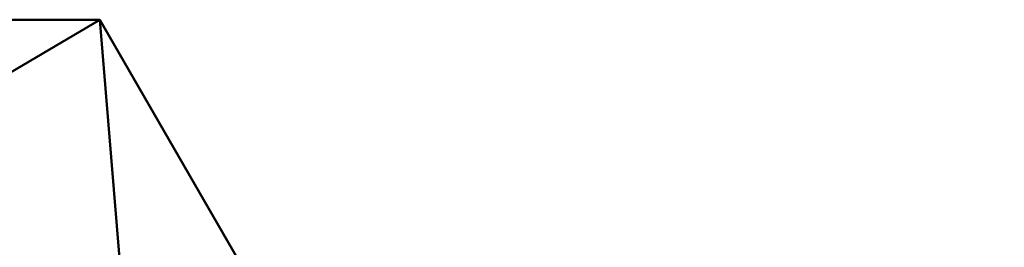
# Model space of a CAD drawing. Header units: millimetres. Extents: x -2000 to 2000, y -2000 to 2000.
# Tile 208 of 256: x 3.19 to 7, y 5.182 to 6.062. Entities that reach past the tile are written whole.
import ezdxf

# ---------------------------------------------------------------- set-up
doc = ezdxf.new("R2010")
doc.units = ezdxf.units.MM
doc.layers.add('E-LITE-EQPM', color=33, linetype='Continuous', lineweight=40)

msp = doc.modelspace()

# ---------------------------------------------------------------- meshes
at = {"layer": 'E-LITE-EQPM'}
mesh = msp.add_polyface(dxfattribs=at)
corners = [(-7.00000000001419, 2.261762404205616e-14, 3961.999999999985), (-3.500000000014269, -6.06217782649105, 3961.999999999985), (3.499999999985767, -6.06217782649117, 3961.999999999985), (6.999999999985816, 8.453137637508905e-29, 3961.999999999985), (3.499999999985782, 6.062177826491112, 3961.999999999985), (-3.500000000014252, 6.062177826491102, 3961.999999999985)]
mesh.append_faces([[corners[k] for k in face] for face in [(0, 3, 4, 5)]], dxfattribs={"vtx0": -1})
mesh.append_faces([[corners[k] for k in face] for face in [(1, 2, 3, 0)]], dxfattribs={"vtx2": -1})
mesh = msp.add_polyface(dxfattribs=at)
corners = [(3.999999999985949, 1.509886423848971e-22, 3916.999999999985), (-1.407873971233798e-11, 4.000000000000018, 3916.999999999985), (-4.000000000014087, 1.292435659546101e-14, 3916.999999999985), (-7.000000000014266, 2.261762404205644e-14, 3961.999999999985), (-3.500000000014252, 6.062177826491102, 3961.999999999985), (3.499999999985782, 6.062177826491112, 3961.999999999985), (6.999999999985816, 8.404791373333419e-29, 3961.999999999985)]
mesh.append_faces([[corners[k] for k in face] for face in [(5, 0, 1), (1, 4, 5)]], dxfattribs={"vtx0": -1, "vtx2": -1})
mesh.append_faces([[corners[k] for k in face] for face in [(6, 0, 5), (3, 4, 2)]], dxfattribs={"vtx1": -1})
mesh.append_faces([[corners[k] for k in face] for face in [(1, 2, 4)]], dxfattribs={"vtx1": -1, "vtx2": -1})

doc.saveas('drawing.dxf')
